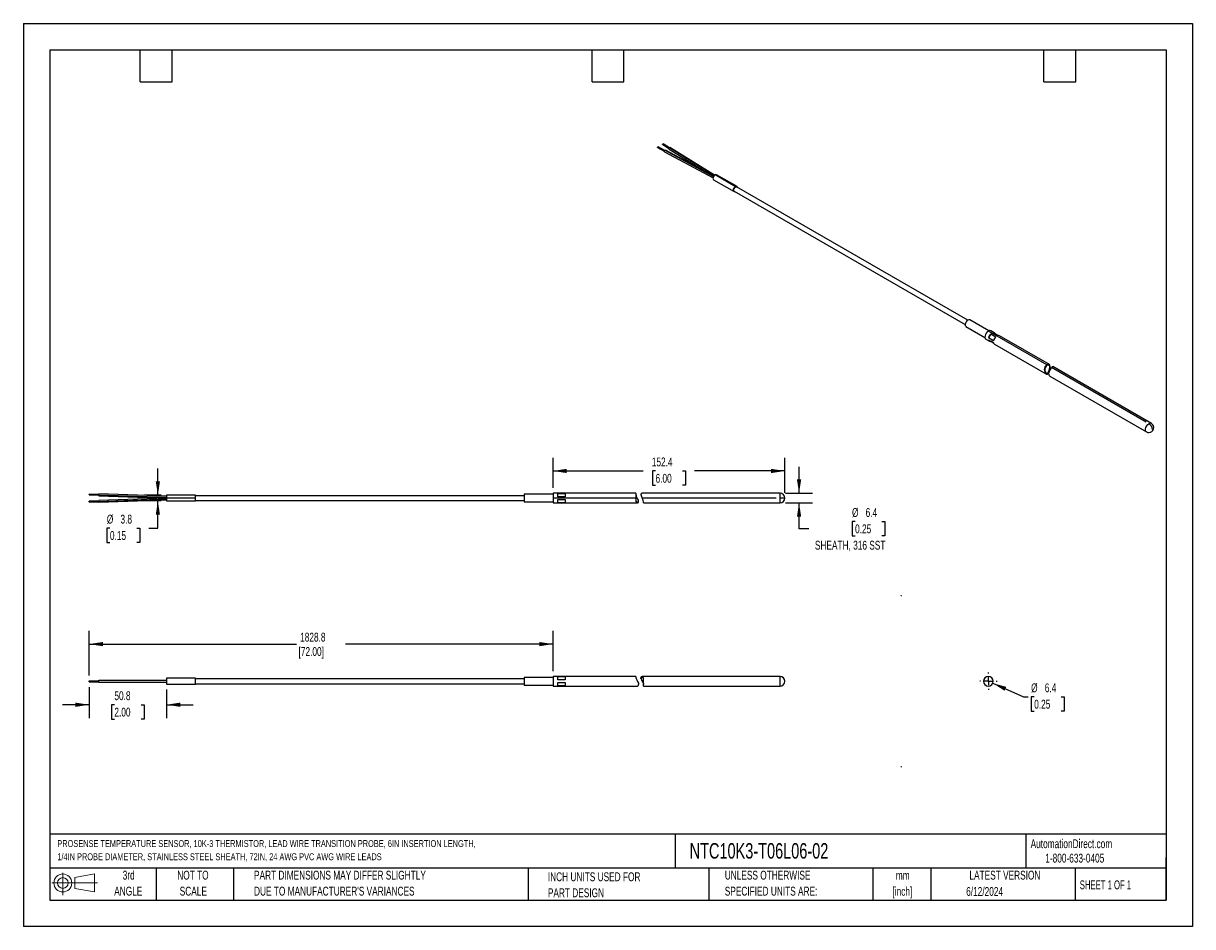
# Model space of a CAD drawing. Header units: millimetres. Extents: x 0 to 768, y 0 to 594.
import ezdxf

# ---------------------------------------------------------------- set-up
doc = ezdxf.new("R2010")
doc.units = ezdxf.units.MM
doc.header["$LTSCALE"] = 2.75
doc.linetypes.add('CENTERX2', pattern=[20.32, 12.7, -2.54, 2.54, -2.54])
doc.layers.add('CENTER', color=40, linetype='CENTERX2')
doc.layers.add('SLD-DEFPOINTS', color=7, linetype='Continuous')
doc.layers.add('DIMENSIONS', color=140, linetype='Continuous', lineweight=25)
doc.layers.add('TEXT', color=140, linetype='Continuous', lineweight=25)
doc.styles.add('SLDTEXTSTYLE0', font='TXT', dxfattribs={"width": 0.7})
doc.styles.add('SLDTEXTSTYLE1', font='TXT', dxfattribs={"width": 0.65})
doc.dimstyles.new('SLDDIMSTYLE0', dxfattribs={"dimtxt": 5.934521, "dimasz": 9.0805, "dimexe": 0, "dimexo": 0.0625, "dimgap": 1.48363, "dimtad": 0, "dimtih": 1, "dimtoh": 1, "dimdec": 1, "dimrnd": 1e-09, "dimzin": 12, "dimdsep": 46, "dimtxsty": 'SLDTEXTSTYLE0', "dimsah": 1, "dimcen": 0, "dimadec": 0, "dimazin": 3, "dimtfac": 1, "dimtdec": 1, "dimtofl": 0, "dimtmove": 0, "dimatfit": 3, "dimfxl": 0, "dimfrac": 2, "dimtolj": 1, "dimtzin": 12, "dimarcsym": 0})
doc.dimstyles.new('SLDDIMSTYLE1', dxfattribs={"dimtxt": 5.934521, "dimasz": 9.0805, "dimexe": 0, "dimexo": 0.0625, "dimgap": 1.48363, "dimtad": 0, "dimtih": 1, "dimtoh": 1, "dimdec": 1, "dimrnd": 1e-09, "dimzin": 12, "dimdsep": 46, "dimtxsty": 'SLDTEXTSTYLE0', "dimsah": 1, "dimcen": 0.09, "dimadec": 0, "dimazin": 3, "dimtfac": 1, "dimtdec": 1, "dimtofl": 0, "dimtmove": 0, "dimatfit": 3, "dimfxl": 0, "dimfrac": 2, "dimtolj": 1, "dimtzin": 12, "dimarcsym": 0})
doc.dimstyles.new('SLDDIMSTYLE2', dxfattribs={"dimtxt": 5.934521, "dimasz": 9.0805, "dimexe": 0, "dimexo": 0.0625, "dimgap": 1.48363, "dimtad": 0, "dimtih": 1, "dimtoh": 1, "dimdec": 1, "dimrnd": 1e-09, "dimzin": 12, "dimdsep": 46, "dimtxsty": 'SLDTEXTSTYLE0', "dimsah": 1, "dimcen": 0.09, "dimadec": 0, "dimazin": 3, "dimtfac": 1, "dimtdec": 1, "dimtmove": 0, "dimatfit": 0, "dimfxl": 0, "dimfrac": 2, "dimtolj": 1, "dimtzin": 12, "dimarcsym": 0})

# ---------------------------------------------------------------- blocks, each defined once
blk = doc.blocks.new('Block11')
at = {"color": 7, "linetype": 'Continuous', "lineweight": 18}
for p, q in [((0, 7.92), (29.9, 7.92)), ((7.12, 14.6), (7.12, 0)), ((15.07, 11.46), (27.98, 13.84)), ((15.07, 4.39), (15.07, 11.46)), ((27.98, 13.84), (27.98, 2.01)), ((15.07, 4.39), (27.98, 2.01))]:
    blk.add_line(p, q, dxfattribs=at)
for radius in [5.91, 3.54]:
    blk.add_circle((7.12, 7.92), radius, dxfattribs=at)
blk = doc.blocks.new('Block12')
at = {"layer": 'SLD-DEFPOINTS'}
blk.add_blockref('Block11', (0, 0), dxfattribs=at)
blk = doc.blocks.new('SW_NOTE_0')
at = {"layer": 'TEXT', "color": 0, "linetype": 'CENTERX2', "lineweight": 18, "char_height": 4.5446, "attachment_point": 1, "style": 'SLDTEXTSTYLE0'}
for s, insert in [('PROSENSE TEMPERATURE SENSOR, 10K-3 THERMISTOR,\xa0LEAD WIRE TRANSITION PROBE, 6IN INSERTION LENGTH,', (0, 5.86)), ('1/4IN\xa0PROBE\xa0DIAMETER, STAINLESS STEEL SHEATH, 72IN, 24 AWG PVC AWG\xa0WIRE\xa0LEADS', (0, -2.81))]:
    blk.add_mtext(s, dxfattribs=dict(at, insert=insert))
blk = doc.blocks.new('SW_NOTE_0_1')
at = {"layer": 'TEXT', "color": 0, "linetype": 'CENTERX2', "lineweight": 18, "char_height": 5.821, "attachment_point": 2, "style": 'SLDTEXTSTYLE0'}
for s, insert in [('mm', (7.82, 7.5)), ('[inch]', (7.59, -3.01))]:
    blk.add_mtext(s, dxfattribs=dict(at, insert=insert))
blk = doc.blocks.new('SW_NOTE_0_2')
at = {"layer": 'TEXT', "color": 0, "linetype": 'CENTERX2', "lineweight": 18, "char_height": 5.8208, "attachment_point": 1, "style": 'SLDTEXTSTYLE0'}
for s, insert in [('UNLESS OTHERWISE', (0, 7.5)), ('SPECIFIED UNITS ARE:', (0, -3.01))]:
    blk.add_mtext(s, dxfattribs=dict(at, insert=insert))
blk = doc.blocks.new('SW_NOTE_0_3')
at = {"layer": 'TEXT', "color": 0, "linetype": 'CENTERX2', "lineweight": 18, "char_height": 5.8208, "attachment_point": 1, "style": 'SLDTEXTSTYLE0'}
for s, insert in [('PART DIMENSIONS MAY DIFFER SLIGHTLY', (0, 7.5)), ("DUE TO MANUFACTURER'S VARIANCES", (0, -3.01))]:
    blk.add_mtext(s, dxfattribs=dict(at, insert=insert))
blk = doc.blocks.new('SW_NOTE_0_4')
at = {"layer": 'TEXT', "color": 0, "linetype": 'CENTERX2', "lineweight": 18, "char_height": 5.821, "attachment_point": 2, "style": 'SLDTEXTSTYLE0'}
for s, insert in [('NOT TO', (14.46, 7.5)), ('SCALE', (14.73, -3.01))]:
    blk.add_mtext(s, dxfattribs=dict(at, insert=insert))
blk = doc.blocks.new('SW_NOTE_0_5')
at = {"layer": 'TEXT', "color": 0, "linetype": 'CENTERX2', "lineweight": 18, "char_height": 5.821, "attachment_point": 2, "style": 'SLDTEXTSTYLE0'}
for s, insert in [('3rd', (6.37, 7.5)), ('ANGLE', (6.1, -3.01))]:
    blk.add_mtext(s, dxfattribs=dict(at, insert=insert))
blk = doc.blocks.new('SW_NOTE_0_6')
at = {"layer": 'TEXT', "color": 0, "linetype": 'CENTERX2', "lineweight": 18, "char_height": 5.8208, "attachment_point": 1, "style": 'SLDTEXTSTYLE0'}
for s, insert in [('INCH UNITS USED FOR', (0, 7.5)), ('PART DESIGN', (0, -3.01))]:
    blk.add_mtext(s, dxfattribs=dict(at, insert=insert))
blk = doc.blocks.new('_D')
at = {"layer": 'DIMENSIONS'}
for p, q in [((637.04, 160.02), (657.14, 151.06)), ((657.14, 151.06), (660.26, 151.06)), ((664.25, 151.06), (662.26, 151.06)), ((662.26, 151.06), (662.26, 141.63)), ((681.88, 151.06), (683.88, 151.06)), ((683.88, 151.06), (683.88, 141.63)), ((662.26, 141.63), (664.25, 141.63)), ((683.88, 141.63), (681.88, 141.63))]:
    blk.add_line(p, q, dxfattribs=at)
blk.add_solid([(637.04, 160.02), (644.76, 155.05), (645.9, 157.6)], dxfattribs=at)
at = {"layer": 'DIMENSIONS', "char_height": 5.821, "attachment_point": 1, "style": 'SLDTEXTSTYLE0'}
for s, insert in [('%%c', (662.24, 159.89)), ('6.4', (671.2, 159.89)), ('0.25', (664.25, 149.13))]:
    blk.add_mtext(s, dxfattribs=dict(at, insert=insert))
blk = doc.blocks.new('SW_CENTERMARKSYMBOL_0')
at = {"layer": 'CENTER', "color": 0}
for p, q in [((-5.08, 0), (-5.715, 0)), ((0, 0), (-2.54, 0)), ((0, 5.08), (0, 5.715)), ((0, 0), (0, 2.54)), ((0, 0), (0, -2.54)), ((0, 0), (2.54, 0)), ((5.08, 0), (5.715, 0)), ((0, -5.08), (0, -5.715))]:
    blk.add_line(p, q, dxfattribs=at)
blk = doc.blocks.new('_D_1')
at = {"layer": 'DIMENSIONS'}
for p, q in [((43.24, 165.11), (43.24, 194.44)), ((348.04, 167.98), (348.04, 194.44)), ((43.24, 185.71), (179.51, 185.71)), ((348.04, 185.71), (211.78, 185.71))]:
    blk.add_line(p, q, dxfattribs=at)
for points in [[(43.24, 185.71), (52.32, 184.31), (52.32, 187.11)], [(348.04, 185.71), (338.96, 187.11), (338.96, 184.31)]]:
    blk.add_solid(points, dxfattribs=at)
at = {"layer": 'DIMENSIONS', "char_height": 5.821, "attachment_point": 1, "style": 'SLDTEXTSTYLE0'}
for s, insert in [('1828.8', (181.89, 193.21)), ('[72.00]', (180.83, 183.78))]:
    blk.add_mtext(s, dxfattribs=dict(at, insert=insert))
blk = doc.blocks.new('_D_2')
at = {"layer": 'DIMENSIONS'}
for p, q in [((43.24, 157.51), (43.24, 137.12)), ((94.02, 155.91), (94.02, 137.12)), ((43.24, 145.85), (25.78, 145.85)), ((59.81, 145.85), (57.82, 145.85)), ((57.82, 145.85), (57.82, 136.42)), ((77.45, 145.85), (79.44, 145.85)), ((79.44, 145.85), (79.44, 136.42)), ((94.02, 145.85), (111.48, 145.85)), ((57.82, 136.42), (59.81, 136.42)), ((79.44, 136.42), (77.45, 136.42))]:
    blk.add_line(p, q, dxfattribs=at)
for points in [[(43.24, 145.85), (34.16, 147.25), (34.16, 144.46)], [(94.02, 145.85), (103.1, 144.46), (103.1, 147.25)]]:
    blk.add_solid(points, dxfattribs=at)
at = {"layer": 'DIMENSIONS', "char_height": 5.821, "attachment_point": 1, "style": 'SLDTEXTSTYLE0'}
for s, insert in [('50.8', (59.81, 154.69)), ('2.00', (59.81, 143.92))]:
    blk.add_mtext(s, dxfattribs=dict(at, insert=insert))
blk = doc.blocks.new('_D_3')
at = {"layer": 'DIMENSIONS'}
for p, q in [((348.04, 288.36), (348.04, 308.26)), ((500.44, 285.18), (500.44, 308.26)), ((348.04, 299.53), (407.39, 299.53)), ((415.43, 299.53), (413.43, 299.53)), ((413.43, 299.53), (413.43, 290.09)), ((433.06, 299.53), (435.05, 299.53)), ((435.05, 299.53), (435.05, 290.09)), ((500.44, 299.53), (441.1, 299.53)), ((413.43, 290.09), (415.43, 290.09)), ((435.05, 290.09), (433.06, 290.09))]:
    blk.add_line(p, q, dxfattribs=at)
for points in [[(348.04, 299.53), (357.12, 298.13), (357.12, 300.92)], [(500.44, 299.53), (491.36, 300.92), (491.36, 298.13)]]:
    blk.add_solid(points, dxfattribs=at)
at = {"layer": 'DIMENSIONS', "char_height": 5.821, "attachment_point": 1, "style": 'SLDTEXTSTYLE0'}
for s, insert in [('152.4', (412.96, 308.36)), ('6.00', (415.43, 297.6))]:
    blk.add_mtext(s, dxfattribs=dict(at, insert=insert))
blk = doc.blocks.new('_D_4')
at = {"layer": 'DIMENSIONS'}
for p, q in [((509.74, 284.87), (509.74, 302.33)), ((500.76, 284.87), (518.47, 284.87)), ((500.76, 278.52), (518.47, 278.52)), ((509.74, 261.59), (509.74, 278.52)), ((516.17, 261.59), (509.74, 261.59)), ((546.55, 266.31), (544.56, 266.31)), ((544.56, 266.31), (544.56, 256.88)), ((564.19, 266.31), (566.18, 266.31)), ((566.18, 266.31), (566.18, 256.88)), ((544.56, 256.88), (546.55, 256.88)), ((566.18, 256.88), (564.19, 256.88))]:
    blk.add_line(p, q, dxfattribs=at)
for points in [[(509.74, 284.87), (511.14, 293.95), (508.34, 293.95)], [(509.74, 278.52), (508.34, 269.44), (511.14, 269.44)]]:
    blk.add_solid(points, dxfattribs=at)
at = {"layer": 'DIMENSIONS', "attachment_point": 1, "style": 'SLDTEXTSTYLE0'}
for s, insert, char_height in [('%%c', (544.54, 275.14), 5.821), ('6.4', (553.5, 275.14), 5.821), ('0.25', (546.55, 264.38), 5.821), ('SHEATH, 316 SST', (520.15, 253.62), 5.8208)]:
    blk.add_mtext(s, dxfattribs=dict(at, insert=insert, char_height=char_height))
blk = doc.blocks.new('_D_5')
at = {"layer": 'DIMENSIONS'}
for p, q in [((88.38, 283.6), (88.38, 301.06)), ((90.53, 283.6), (79.65, 283.6)), ((90.53, 279.79), (79.65, 279.79)), ((88.38, 261.94), (88.38, 279.79)), ((56.86, 261.94), (54.87, 261.94)), ((54.87, 261.94), (54.87, 252.51)), ((74.5, 261.94), (76.49, 261.94)), ((76.49, 261.94), (76.49, 252.51)), ((82.46, 261.94), (88.38, 261.94)), ((54.87, 252.51), (56.86, 252.51)), ((76.49, 252.51), (74.5, 252.51))]:
    blk.add_line(p, q, dxfattribs=at)
for points in [[(88.38, 283.6), (89.78, 292.68), (86.99, 292.68)], [(88.38, 279.79), (86.99, 270.71), (89.78, 270.71)]]:
    blk.add_solid(points, dxfattribs=at)
at = {"layer": 'DIMENSIONS', "char_height": 5.821, "attachment_point": 1, "style": 'SLDTEXTSTYLE0'}
for s, insert in [('%%c', (54.85, 270.78)), ('3.8', (63.81, 270.78)), ('0.15', (56.86, 260.01))]:
    blk.add_mtext(s, dxfattribs=dict(at, insert=insert))

msp = doc.modelspace()

# ---------------------------------------------------------------- linework, layer by layer
at = {"color": 7, "linetype": 'Continuous'}
for p, q in [((0.01, 593.73), (0.01, 0.01)), ((0.01, 593.73), (768.36, 593.73)), ((768.36, 593.73), (768.36, 0.01)), ((768.36, 0.01), (0.01, 0.01))]:
    msp.add_line(p, q, dxfattribs=at)
for p, q in [((416.79, 512.09), (421.19, 509.72)), ((416.95, 512.6), (421.43, 510.19)), ((421.49, 510.25), (417.1, 512.62)), ((420.13, 514.01), (424.22, 511.48)), ((420.28, 514.53), (424.46, 511.94)), ((424.52, 512.01), (420.43, 514.54)), ((421.3, 509.35), (453.22, 492.16)), ((421.59, 510.33), (453.55, 493.12)), ((453.65, 493.25), (421.88, 510.36)), ((424.32, 511.09), (449.64, 495.41)), ((424.61, 512.07), (454.09, 493.82)), ((454.26, 493.93), (424.9, 512.1)), ((468, 486.36), (454.53, 494.13)), ((468.96, 486.45), (455.47, 494.24)), ((453.56, 490.94), (467.05, 483.15)), ((620.55, 398.64), (468.73, 486.29)), ((467.08, 483.43), (618.9, 395.79)), ((619.41, 394.5), (631.91, 387.28)), ((634.42, 391.63), (621.92, 398.84)), ((632.55, 386.14), (634.8, 384.85)), ((672.57, 369.3), (634.14, 391.49)), ((635.76, 389.73), (634.23, 387.07)), ((637.6, 385.12), (634.23, 387.07)), ((634.23, 385.64), (637.6, 383.69)), ((634.23, 385.64), (635.76, 384.75)), ((637.97, 390.35), (635.73, 391.64)), ((635.76, 389.73), (639.14, 387.78)), ((637.6, 383.69), (635.76, 384.75)), ((640.38, 388.5), (637.01, 390.45)), ((674.25, 369.4), (641.35, 388.4)), ((638.17, 382.9), (672.35, 363.17)), ((674.08, 368.92), (674.25, 369.4)), ((672.35, 363.17), (672.57, 363.63)), ((674.6, 361.87), (738.07, 325.23)), ((737.86, 331.61), (675.61, 367.54)), ((741.24, 330.73), (676.5, 368.11)), ((49.59, 284.13), (43.24, 284.35)), ((43.24, 284.05), (43.24, 284.35)), ((94.02, 282.86), (49.59, 284.41)), ((49.59, 283.83), (49.59, 284.4)), ((402.4, 284.87), (348.04, 284.87)), ((348.04, 284.87), (348.04, 281.69)), ((351.22, 284.74), (355.99, 284.74)), ((351.22, 282.57), (351.22, 284.74)), ((355.99, 284.74), (355.99, 282.57)), ((497.27, 284.87), (406.7, 284.87)), ((497.27, 281.69), (497.27, 284.87)), ((43.24, 284.05), (43.24, 283.75)), ((43.24, 284.05), (49.59, 283.83)), ((43.24, 283.75), (49.6, 283.52)), ((49.6, 279.86), (43.24, 279.64)), ((43.24, 279.33), (43.24, 279.63)), ((43.24, 279.33), (49.59, 279.56)), ((43.24, 279.33), (43.24, 279.03)), ((43.24, 279.03), (49.59, 279.25)), ((49.59, 283.83), (94.02, 282.28)), ((49.59, 283.83), (49.59, 283.24)), ((49.59, 283.24), (94.04, 281.69)), ((94.04, 281.69), (49.59, 280.14)), ((49.59, 279.56), (94.02, 281.11)), ((49.59, 278.97), (94.02, 280.52)), ((49.59, 279.56), (49.59, 280.13)), ((49.59, 279.56), (49.59, 278.97)), ((113.09, 283.6), (94.02, 283.6)), ((94.02, 283.6), (94.02, 281.69)), ((94.02, 281.69), (94.02, 279.79)), ((94.02, 279.79), (113.09, 279.79)), ((113.09, 281.69), (94.04, 281.69)), ((113.09, 281.69), (113.09, 283.6)), ((113.09, 283.34), (328.99, 283.34)), ((113.09, 279.79), (113.09, 281.69)), ((113.09, 280.04), (328.99, 280.04)), ((348.04, 284.2), (328.99, 284.2)), ((328.99, 284.2), (328.99, 279.18)), ((328.99, 279.18), (348.04, 279.18)), ((348.04, 281.69), (348.04, 278.52)), ((402.4, 281.69), (348.04, 281.69)), ((348.04, 278.52), (403.52, 278.52)), ((355.99, 282.57), (351.22, 282.57)), ((351.22, 280.81), (355.99, 280.81)), ((351.22, 278.64), (351.22, 280.81)), ((355.99, 278.64), (351.22, 278.64)), ((355.99, 280.81), (355.99, 278.64)), ((402.65, 283.58), (402.53, 283.94)), ((404.33, 279.45), (404.27, 279.81)), ((494.73, 281.69), (406.7, 281.69)), ((407.44, 278.52), (497.27, 278.52)), ((500.44, 281.69), (497.27, 281.69)), ((497.27, 278.52), (497.27, 281.69)), ((43.24, 161.01), (43.24, 161.62)), ((43.24, 161.62), (49.59, 161.62)), ((49.59, 160.73), (49.59, 161.9)), ((49.59, 161.9), (94.02, 161.9)), ((94.04, 163.22), (94.02, 163.22)), ((94.02, 163.22), (94.02, 159.41)), ((113.09, 163.22), (94.04, 163.22)), ((113.09, 159.41), (113.09, 163.22)), ((328.99, 162.96), (113.09, 162.96)), ((348.04, 163.82), (328.99, 163.82)), ((328.99, 163.82), (328.99, 158.8)), ((348.04, 164.49), (348.04, 158.14)), ((402.4, 164.49), (348.04, 164.49)), ((351.22, 164.36), (355.99, 164.36)), ((351.22, 162.19), (351.22, 164.36)), ((355.99, 162.19), (351.22, 162.19)), ((355.99, 164.36), (355.99, 162.19)), ((405.82, 163.2), (405.7, 163.56)), ((494.73, 164.49), (406.7, 164.49)), ((497.27, 164.49), (494.73, 164.49)), ((497.27, 158.14), (497.27, 164.49)), ((634.14, 161.31), (634.14, 164.49)), ((43.23, 161.01), (49.61, 161.01)), ((49.57, 160.73), (94.02, 160.73)), ((49.57, 160.73), (49.57, 160.73)), ((94.02, 159.41), (113.09, 159.41)), ((113.09, 159.66), (328.99, 159.66)), ((328.99, 158.8), (348.04, 158.8)), ((348.04, 158.14), (403.52, 158.14)), ((351.22, 160.43), (355.99, 160.43)), ((351.22, 158.26), (351.22, 160.43)), ((355.99, 158.26), (351.22, 158.26)), ((355.99, 160.43), (355.99, 158.26)), ((407.44, 158.14), (497.27, 158.14)), ((407.5, 159.07), (407.45, 159.43))]:
    msp.add_line(p, q)
at = {"color": 179, "linetype": 'Continuous', "lineweight": 18}
msp.add_line((500.44, 281.69), (497.27, 281.69), dxfattribs=at)
at = {"flags": 128}
for points in [[(416.8, 512.09), (416.78, 512.1), (416.74, 512.15), (416.73, 512.23), (416.74, 512.32), (416.78, 512.41), (416.83, 512.5), (416.9, 512.57), (416.95, 512.6)], [(416.95, 512.6), (417.02, 512.63), (417.08, 512.62), (417.09, 512.61)], [(420.13, 514.02), (420.11, 514.03), (420.08, 514.08), (420.07, 514.16), (420.08, 514.24), (420.11, 514.34), (420.17, 514.42), (420.24, 514.49), (420.28, 514.53)], [(420.28, 514.53), (420.35, 514.55), (420.42, 514.55), (420.43, 514.54)], [(421.31, 509.35), (421.27, 509.37), (421.2, 509.47), (421.18, 509.62), (421.2, 509.79), (421.27, 509.97), (421.38, 510.13), (421.51, 510.27), (421.59, 510.33)], [(421.59, 510.33), (421.73, 510.38), (421.85, 510.37), (421.88, 510.35)], [(424.32, 511.1), (424.29, 511.11), (424.22, 511.22), (424.2, 511.36), (424.23, 511.53), (424.29, 511.71), (424.4, 511.88), (424.53, 512.01), (424.61, 512.07)], [(424.61, 512.07), (424.75, 512.12), (424.87, 512.12), (424.91, 512.09)], [(454.52, 494.14), (454, 493.73), (453.56, 493.14), (453.27, 492.46), (453.17, 491.81), (453.27, 491.27), (453.56, 490.94), (453.56, 490.94)], [(455.47, 494.24), (455.03, 494.32), (454.52, 494.14)], [(467.65, 483.1), (467.49, 483.07), (467.05, 483.15), (466.76, 483.49), (466.66, 484.02), (466.76, 484.68), (467.05, 485.35), (467.49, 485.94), (468, 486.36)], [(467.28, 483.31), (467.17, 483.36), (466.92, 483.65), (466.83, 484.12), (466.92, 484.69), (467.17, 485.28), (467.55, 485.8), (468, 486.16)], [(468, 486.36), (468.52, 486.54), (468.96, 486.45), (469.25, 486.11), (469.31, 485.96)], [(468, 486.16), (468.45, 486.32), (468.84, 486.24), (468.93, 486.17)], [(621.92, 398.84), (621.87, 398.87), (621.32, 398.95), (620.68, 398.73), (620.04, 398.22), (619.49, 397.51), (619.09, 396.69), (618.9, 395.86), (618.96, 395.14), (619.24, 394.63), (619.41, 394.5)], [(634.14, 391.49), (633.41, 390.92), (632.76, 390.14), (632.26, 389.23), (631.96, 388.27), (631.9, 387.39), (632.08, 386.67), (632.49, 386.18), (632.55, 386.14)], [(672.35, 363.17), (672.67, 363.07), (673.03, 363.22), (673.44, 363.78), (673.83, 364.67), (674.19, 365.56), (674.53, 366.52), (674.76, 367.41), (674.8, 368.28), (674.6, 368.99), (674.26, 369.4), (674.25, 369.4)], [(672.57, 363.63), (672.83, 363.57), (673.13, 363.73), (673.42, 364.16), (673.76, 364.93), (674.05, 365.73), (674.31, 366.6), (674.46, 367.39), (674.47, 368.1), (674.31, 368.65), (674.08, 368.92)], [(674.6, 361.87), (674.33, 362.1), (674.01, 362.64), (673.89, 363.46), (674.08, 364.36), (674.48, 365.31), (674.94, 366.22), (675.3, 366.94), (675.61, 367.54)], [(675.61, 367.54), (675.81, 367.84), (676.01, 368.06), (676.37, 368.16), (676.5, 368.11)], [(738.07, 325.23), (737.71, 325.56), (737.45, 326.25), (737.45, 327.15), (737.71, 328.15), (738.21, 329.13), (738.89, 329.97), (739.66, 330.57)], [(402.4, 284.83), (402.4, 284.85), (402.41, 284.55), (402.53, 283.94), (402.53, 283.94)], [(402.4, 281.69), (402.4, 280.55), (402.48, 279.64), (402.72, 279), (403.09, 278.63), (403.6, 278.52), (404.12, 278.81), (404.31, 279.3), (404.33, 279.45)], [(402.43, 281.69), (402.46, 280.83), (402.57, 280.06), (402.79, 279.5), (403.12, 279.15), (403.56, 279.03), (404.01, 279.24), (404.24, 279.67), (404.27, 279.81)], [(404.27, 279.81), (404.13, 280.32), (403.85, 281.02), (403.45, 281.84), (402.98, 282.78), (402.67, 283.5), (402.67, 283.52)], [(407.44, 278.54), (407.44, 278.52), (407.48, 278.73), (407.52, 279.27), (407.39, 280.05), (407.1, 280.85), (406.7, 281.69)], [(402.4, 164.49), (402.4, 164.28), (402.48, 163.73), (402.72, 163), (403.09, 162.17), (403.6, 161.16), (404.12, 159.98), (404.31, 159.23), (404.33, 159.07)], [(405.82, 163.2), (405.97, 162.83), (406.3, 162.11), (406.73, 161.25), (407.19, 160.26), (407.41, 159.58), (407.49, 159.13)], [(407.5, 159.07), (407.52, 159.54), (407.47, 160.39), (407.44, 161.44), (407.48, 162.46), (407.52, 163.37), (407.39, 164.03), (407.1, 164.37), (406.7, 164.49)], [(407.5, 162.84), (407.37, 163.45), (407.13, 163.82), (406.77, 163.98), (406.7, 163.98)], [(407.44, 158.17), (407.44, 158.15), (407.49, 158.39), (407.51, 158.96), (407.5, 159.07)], [(407.45, 159.43), (407.48, 159.6), (407.5, 159.9)], [(631.89, 159.07), (632.44, 158.63), (632.76, 158.48)]]:
    msp.add_lwpolyline(points, dxfattribs=at)
for centre, radius, start, end in [((635.06, 390.27), 1.53, 64.16767, 127.14279), ((639.33, 385.9), 5.23, 132.9248, 167.0752), ((635.4, 385.9), 1.21, 192.61758, 287.37167), ((637.37, 389.3), 1.21, 12.61758, 107.37167), ((642.7, 383.95), 5.23, 132.9248, 167.0752), ((640.74, 387.26), 1.29, 61.98947, 106.17847), ((638.83, 383.97), 1.26, 193.21808, 238.6104), ((674.58, 366.16), 3.73, 122.57731, 233.29894), ((674.46, 366.24), 3.23, 125.34051, 233.94272), ((673.5, 367.99), 1.6, 61.8014, 125.20956), ((673.38, 367.66), 1.44, 60.67888, 122.87228), ((740.58, 329.37), 1.51, 63.76387, 127.5181), ((739.66, 327.98), 3.17, 269.95367, 60.02739), ((737.03, 326.46), 4.88, 2.60548, 57.39452), ((739.56, 327.59), 2.79, 237.7392, 271.99161), ((406.75, 283.79), 1.06, 92.92106, 171.94428), ((497.27, 281.69), 3.18, 0, 90), ((411.77, 282.26), 9.39, 169.7419, 183.49855), ((408.37, 281.98), 5.95, 164.4416, 182.80693), ((418.44, 288.24), 13.44, 198.64752, 209.12682), ((497.27, 281.69), 3.18, 270, 0), ((406.8, 163.38), 1.11, 95.43469, 170.73525), ((406.87, 162.9), 1.09, 99.09135, 164.18222), ((497.27, 161.31), 3.18, 0, 90), ((634.14, 161.31), 3.18, 90, 270), ((634.14, 161.31), 3.18, 270, 90), ((403.51, 158.99), 0.825, 270.55887, 5.37064), ((497.27, 161.31), 3.18, 270, 0)]:
    msp.add_arc(centre, radius, start, end)
at = {"color": 179, "linetype": 'Continuous', "lineweight": 18}
for centre, start, end in [((576.93, 217.07), 57.00002, 131.407), ((576.94, 105.55), 228.593, 302.99994)]:
    msp.add_arc(centre, 0.5, start, end, dxfattribs=at)
at = {"layer": 'TEXT'}
for p, q in [((17.46, 576.26), (750.89, 576.26)), ((17.46, 576.26), (17.46, 17.46)), ((76.83, 555.31), (76.83, 576.26)), ((97.79, 555.31), (97.79, 576.26)), ((373.7, 555.31), (373.7, 576.26)), ((394.65, 555.31), (394.65, 576.26)), ((750.89, 576.26), (750.89, 17.46)), ((670.56, 555.31), (670.56, 576.26)), ((691.51, 555.31), (691.51, 576.26)), ((76.83, 555.31), (97.79, 555.31)), ((373.7, 555.31), (394.65, 555.31)), ((670.56, 555.31), (691.51, 555.31)), ((750.89, 60.85), (17.46, 60.85)), ((428.34, 60.85), (428.34, 38.42)), ((658.83, 60.85), (658.83, 38.42)), ((750.89, 17.46), (750.89, 45.4)), ((750.89, 38.42), (17.46, 38.42)), ((87.31, 38.42), (87.31, 17.46)), ((138.08, 38.42), (138.08, 17.46)), ((331.78, 38.42), (331.78, 17.46)), ((450.4, 38.42), (450.4, 17.46)), ((558.32, 38.42), (558.32, 17.46)), ((596.23, 38.42), (596.23, 17.46)), ((691.21, 38.42), (691.21, 17.46)), ((17.46, 17.46), (750.89, 17.46))]:
    msp.add_line(p, q, dxfattribs=at)

# ---------------------------------------------------------------- block references
at = {"layer": 'CENTER'}
msp.add_blockref('SW_CENTERMARKSYMBOL_0', (634.14, 161.31), dxfattribs=at)
at = {"layer": 'SLD-DEFPOINTS'}
msp.add_blockref('Block12', (18.8, 20.77), dxfattribs=at)
at = {"layer": 'TEXT', "linetype": 'CENTERX2', "lineweight": 18}
for name, p in [('SW_NOTE_0', (22.31, 51.02)), ('SW_NOTE_0_5', (62.83, 29.25)), ('SW_NOTE_0_4', (96.96, 29.25)), ('SW_NOTE_0_3', (151.58, 29.25)), ('SW_NOTE_0_6', (344.66, 28.18)), ('SW_NOTE_0_2', (460.92, 29.25)), ('SW_NOTE_0_1', (570.04, 29.12))]:
    msp.add_blockref(name, p, dxfattribs=at)

# ---------------------------------------------------------------- texts
for s, insert, char_height, attachment_point, style in [('NTC10K3-T06L06-02', (437.82, 54.9), 10.1865, 1, 'SLDTEXTSTYLE0'), ('AutomationDirect.com', (661.91, 57.41), 5.8208, 1, 'SLDTEXTSTYLE0'), ('1-800-633-0405', (671.53, 47.95), 5.8208, 1, 'SLDTEXTSTYLE0'), ('LATEST VERSION', (645.02, 36.75), 5.8208, 2, 'SLDTEXTSTYLE0'), ('6/12/2024', (631.68, 26.03), 5.821, 2, 'SLDTEXTSTYLE0'), ('SHEET 1 OF 1', (694.21, 30.39), 5.8208, 1, 'SLDTEXTSTYLE1')]:
    msp.add_mtext(s, dxfattribs=dict(at, insert=insert, char_height=char_height, attachment_point=attachment_point, style=style))

# ---------------------------------------------------------------- dimensions: what is measured, and where the dimension line sits
at = {"layer": 'DIMENSIONS'}
for base, p1, p2, dimstyle, picture, middle in [((348.04, 299.53), (500.44, 281.69), (348.04, 284.87), 'SLDDIMSTYLE1', '_D_3', (424.24, 299.53)), ((43.24, 145.85), (94.02, 159.41), (43.24, 161.01), 'SLDDIMSTYLE2', '_D_2', (68.63, 145.85))]:
    dim = msp.add_linear_dim(base=base, p1=p1, p2=p2, dimstyle=dimstyle, dxfattribs=at)
    dim.commit()
    dim.dimension.update_dxf_attribs({"geometry": picture, "text_midpoint": middle, "dimtype": 160})
for base, p1, p2, angle, text, dimstyle, picture, middle in [((88.38, 283.6), (94.02, 279.79), (94.02, 283.6), 90, '%%c<>', 'SLDDIMSTYLE2', '_D_5', (88.38, 261.94)), ((509.73967228, 278.51677269), (497.26918238, 284.86677269), (497.26918238, 278.51677269), 90, '%%c<>\\PSHEATH, 316 SST', 'SLDDIMSTYLE2', '_D_4', (509.73967228, 261.5909925)), ((43.24, 185.71), (348.04, 164.49), (43.24, 161.62), 0, '1828.8\\P[72.00]', 'SLDDIMSTYLE1', '_D_1', (195.64, 185.71))]:
    dim = msp.add_linear_dim(base=base, p1=p1, p2=p2, angle=angle, text=text, dimstyle=dimstyle, dxfattribs=at)
    dim.commit()
    dim.dimension.update_dxf_attribs({"geometry": picture, "text_midpoint": middle, "dimtype": 160})
dim = msp.add_diameter_dim_2p(p1=(631.2396, 162.6051), p2=(637.0392, 160.019), dimstyle='SLDDIMSTYLE0', dxfattribs=at)
dim.commit()
dim.dimension.update_dxf_attribs({"geometry": '_D', "text_midpoint": (673.0668, 151.0583), "dimtype": 163})

doc.saveas('drawing.dxf')
